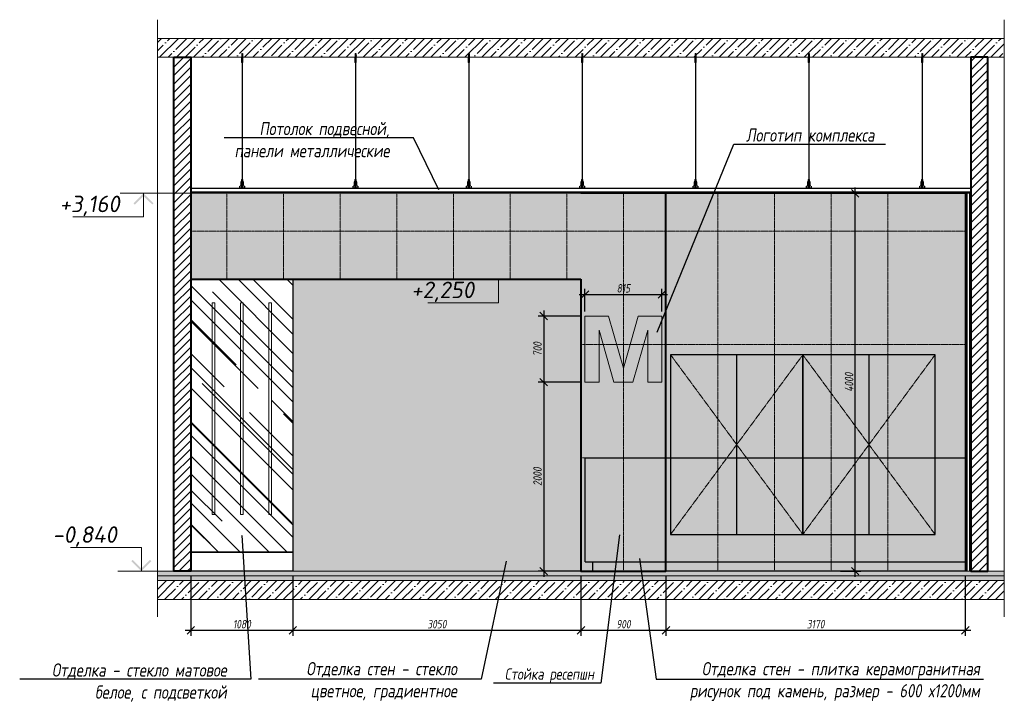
# Model space of a CAD drawing. Header units: millimetres. Extents: x 42571 to 146629, y -34435 to 73146.
# Tile 80 of 94: x 111277 to 121703, y 1776 to 8980. Entities that reach past the tile are written whole.
import ezdxf
from ezdxf import colors
from ezdxf.entities.mleader import LeaderData, LeaderLine
from ezdxf.math import Vec2, Vec3

# ---------------------------------------------------------------- set-up
doc = ezdxf.new("R2010")
doc.units = ezdxf.units.MM
doc.linetypes.add('( Hidden )', pattern=[0.375, 0.25, -0.125])
doc.linetypes.add('DASHDOT', pattern=[25.4, 12.7, -6.35, 0, -6.35])
doc.layers.get('Defpoints').update_dxf_attribs({"color": 31})
for name, color, linetype, lineweight in [('01 Остекление', 152, 'Continuous', 5), ('3_RC_Ceiling', 253, 'Continuous', 5), ('A-DETL-GENF', 7, 'Continuous', 5), ('dim_meb', 7, 'Continuous', 5), ('dim_obm', 94, 'Continuous', 9), ('dim_per', 250, 'Continuous', 9)]:
    doc.layers.add(name, color=color, linetype=linetype, lineweight=lineweight)
doc.layers.add('dim_razv', color=7, linetype='DASHDOT', lineweight=9, true_color=0x183018)
doc.styles.add('fl_iso paper', font='isocpeur.ttf', dxfattribs={"width": 0.8, "oblique": 10})
doc.styles.add('ГОСТ', font='isocpeur.ttf')
doc.dimstyles.new('In tre 1_50', dxfattribs={"dimtxt": 90, "dimasz": 80, "dimexe": 60, "dimexo": 50, "dimgap": 20, "dimtad": 1, "dimdec": 0, "dimrnd": 5, "dimzin": 0, "dimdsep": 46, "dimtxsty": 'fl_iso paper', "dimblk": 'OBLIQUE', "dimcen": 0, "dimdle": 60, "dimadec": 0, "dimazin": 0, "dimtfac": 1, "dimtdec": 0, "dimtofl": 0, "dimtmove": 1, "dimatfit": 1, "dimfxl": 40, "dimtolj": 1, "dimtzin": 0, "dimarcsym": 1})

# ---------------------------------------------------------------- blocks, each defined once
blk = doc.blocks.new('_Oblique')
at = {"color": 0, "linetype": 'ByBlock', "lineweight": -2}
blk.add_line((-0.5, -0.5), (0.5, 0.5), dxfattribs=at)
blk = doc.blocks.new('*D2133')
at = {"layer": 'Defpoints', "color": 0, "linetype": 'ByBlock', "transparency": 16777216}
for p in [(113090, 3143), (114170, 3143), (114170, 2517)]:
    blk.add_point(p, dxfattribs=at)
at = {"layer": 'dim_razv', "color": 0, "linetype": 'ByBlock', "lineweight": -2, "transparency": 16777216}
for p, q in [((113090, 3093), (113090, 2457)), ((114170, 3093), (114170, 2457)), ((113030, 2517), (114230, 2517))]:
    blk.add_line(p, q, dxfattribs=at)
at = {"layer": 'dim_razv', "color": 0, "linetype": 'ByBlock', "lineweight": -2, "transparency": 16777216, "xscale": 80, "yscale": 80, "zscale": 80, "rotation": 180}
blk.add_blockref('_Oblique', (113090, 2517), dxfattribs=at)
at = {"layer": 'dim_razv', "color": 0, "linetype": 'ByBlock', "lineweight": -2, "transparency": 16777216, "xscale": 80, "yscale": 80, "zscale": 80}
blk.add_blockref('_Oblique', (114170, 2517), dxfattribs=at)
at = {"layer": 'dim_razv', "color": 0, "linetype": 'ByBlock', "transparency": 16777216, "insert": (113630, 2582), "char_height": 90, "attachment_point": 5, "style": 'fl_iso paper'}
blk.add_mtext('\\A1;1080', dxfattribs=at)
blk = doc.blocks.new('*D2134')
at = {"layer": 'Defpoints', "color": 0, "linetype": 'ByBlock', "transparency": 16777216}
for p in [(114170, 3143), (117220, 3143), (117220, 2517)]:
    blk.add_point(p, dxfattribs=at)
at = {"layer": 'dim_razv', "color": 0, "linetype": 'ByBlock', "lineweight": -2, "transparency": 16777216}
for p, q in [((114170, 3093), (114170, 2457)), ((117220, 3093), (117220, 2457)), ((114110, 2517), (117280, 2517))]:
    blk.add_line(p, q, dxfattribs=at)
at = {"layer": 'dim_razv', "color": 0, "linetype": 'ByBlock', "lineweight": -2, "transparency": 16777216, "xscale": 80, "yscale": 80, "zscale": 80, "rotation": 180}
blk.add_blockref('_Oblique', (114170, 2517), dxfattribs=at)
at = {"layer": 'dim_razv', "color": 0, "linetype": 'ByBlock', "lineweight": -2, "transparency": 16777216, "xscale": 80, "yscale": 80, "zscale": 80}
blk.add_blockref('_Oblique', (117220, 2517), dxfattribs=at)
at = {"layer": 'dim_razv', "color": 0, "linetype": 'ByBlock', "transparency": 16777216, "insert": (115695, 2582), "char_height": 90, "attachment_point": 5, "style": 'fl_iso paper'}
blk.add_mtext('\\A1;3050', dxfattribs=at)
blk = doc.blocks.new('*D2135')
at = {"layer": 'Defpoints', "color": 0, "linetype": 'ByBlock', "transparency": 16777216}
for p in [(117220, 3143), (118120, 3143), (118120, 2517)]:
    blk.add_point(p, dxfattribs=at)
at = {"layer": 'dim_razv', "color": 0, "linetype": 'ByBlock', "lineweight": -2, "transparency": 16777216}
for p, q in [((117220, 3093), (117220, 2457)), ((118120, 3093), (118120, 2457)), ((117160, 2517), (118180, 2517))]:
    blk.add_line(p, q, dxfattribs=at)
at = {"layer": 'dim_razv', "color": 0, "linetype": 'ByBlock', "lineweight": -2, "transparency": 16777216, "xscale": 80, "yscale": 80, "zscale": 80, "rotation": 180}
blk.add_blockref('_Oblique', (117220, 2517), dxfattribs=at)
at = {"layer": 'dim_razv', "color": 0, "linetype": 'ByBlock', "lineweight": -2, "transparency": 16777216, "xscale": 80, "yscale": 80, "zscale": 80}
blk.add_blockref('_Oblique', (118120, 2517), dxfattribs=at)
at = {"layer": 'dim_razv', "color": 0, "linetype": 'ByBlock', "transparency": 16777216, "insert": (117670, 2582), "char_height": 90, "attachment_point": 5, "style": 'fl_iso paper'}
blk.add_mtext('\\A1;900', dxfattribs=at)
blk = doc.blocks.new('*D2136')
at = {"layer": 'Defpoints', "color": 0, "linetype": 'ByBlock', "transparency": 16777216}
for p in [(118120, 3143), (121290, 3143), (121290, 2517)]:
    blk.add_point(p, dxfattribs=at)
at = {"layer": 'dim_razv', "color": 0, "linetype": 'ByBlock', "lineweight": -2, "transparency": 16777216}
for p, q in [((118120, 3093), (118120, 2457)), ((121290, 3093), (121290, 2457)), ((118060, 2517), (121350, 2517))]:
    blk.add_line(p, q, dxfattribs=at)
at = {"layer": 'dim_razv', "color": 0, "linetype": 'ByBlock', "lineweight": -2, "transparency": 16777216, "xscale": 80, "yscale": 80, "zscale": 80, "rotation": 180}
blk.add_blockref('_Oblique', (118120, 2517), dxfattribs=at)
at = {"layer": 'dim_razv', "color": 0, "linetype": 'ByBlock', "lineweight": -2, "transparency": 16777216, "xscale": 80, "yscale": 80, "zscale": 80}
blk.add_blockref('_Oblique', (121290, 2517), dxfattribs=at)
at = {"layer": 'dim_razv', "color": 0, "linetype": 'ByBlock', "transparency": 16777216, "insert": (119705, 2582), "char_height": 90, "attachment_point": 5, "style": 'fl_iso paper'}
blk.add_mtext('\\A1;3170', dxfattribs=at)
blk = doc.blocks.new('*D2151')
at = {"layer": 'Defpoints', "color": 0, "linetype": 'ByBlock', "transparency": 16777216}
for p in [(119920, 7143), (120124, 7143), (119920, 3143)]:
    blk.add_point(p, dxfattribs=at)
at = {"layer": 'dim_razv', "color": 0, "linetype": 'ByBlock', "lineweight": -2, "transparency": 16777216}
for p, q in [((120124, 3083), (120124, 7203)), ((119970, 7143), (120184, 7143)), ((119970, 3143), (120184, 3143))]:
    blk.add_line(p, q, dxfattribs=at)
at = {"layer": 'dim_razv', "color": 0, "linetype": 'ByBlock', "lineweight": -2, "transparency": 16777216, "xscale": 80, "yscale": 80, "zscale": 80}
for p, rotation in [((120124, 7143), 90), ((120124, 3143), 270)]:
    blk.add_blockref('_Oblique', p, dxfattribs=dict(at, rotation=rotation))
at = {"layer": 'dim_razv', "color": 0, "linetype": 'ByBlock', "transparency": 16777216, "insert": (120059, 5143), "char_height": 90, "attachment_point": 5, "rotation": 90, "style": 'fl_iso paper'}
blk.add_mtext('\\A1;4000', dxfattribs=at)
blk = doc.blocks.new('*U1561')
at = {"layer": '3_RC_Ceiling', "ltscale": 20}
for p, q in [((490275, -64182), (490275, -64242)), ((490285, -64220), (490275, -64220)), ((490280, -64177), (490280, -64196)), ((490285, -64182), (490285, -64242)), ((490272, -64235), (490278, -64235)), ((490272, -64263), (490278, -64263)), ((490285, -64242), (490275, -64242)), ((490278, -64222), (490278, -64242)), ((490278, -64270), (490278, -64229)), ((490278, -65492), (490278, -64276)), ((490282, -64222), (490282, -64242)), ((490282, -64270), (490282, -64229)), ((490282, -64235), (490287, -64235)), ((490282, -64263), (490287, -64263)), ((490282, -65492), (490282, -64276)), ((490272, -65524), (490278, -65524)), ((490272, -65553), (490278, -65553)), ((490286, -65569), (490274, -65569)), ((490276, -65575), (490276, -65571)), ((490278, -65571), (490277, -65571)), ((490277, -65575), (490277, -65571)), ((490278, -65575), (490277, -65575)), ((490278, -65575), (490277, -65575)), ((490278, -65511), (490278, -65483)), ((490278, -65559), (490278, -65519)), ((490278, -65583), (490278, -65566)), ((490282, -65511), (490282, -65483)), ((490282, -65559), (490282, -65519)), ((490282, -65524), (490287, -65524)), ((490282, -65553), (490287, -65553)), ((490282, -65583), (490282, -65566)), ((490283, -65571), (490282, -65571)), ((490282, -65575), (490282, -65571)), ((490283, -65575), (490282, -65575)), ((490282, -65575), (490282, -65575)), ((490283, -65575), (490283, -65571)), ((490274, -65587), (490274, -65598)), ((490274, -65598), (490274, -65604)), ((490286, -65587), (490286, -65598)), ((490286, -65598), (490286, -65604))]:
    blk.add_line(p, q, dxfattribs=at)
at = {"layer": '3_RC_Ceiling', "ltscale": 20, "elevation": -5}
blk.add_lwpolyline([(490272, -64224), (490272, -64275, 0.311691), (490287, -64275), (490287, -64224, 0.333333)], format="xyb", close=True, dxfattribs=at)
at = {"layer": '3_RC_Ceiling', "ltscale": 20}
for points in [[(490282, -64230, 0.15158), (490282, -64229, 0.106977), (490281, -64229, 0.07462), (490281, -64228, 0.061287), (490280, -64228, 0.061287), (490279, -64228, 0.07462), (490278, -64229, 0.106977), (490278, -64229, 0.15158), (490278, -64230, 0.156429), (490278, -64230, 0.106977)], [(490282, -64269, -0.15158), (490282, -64270, -0.106977), (490281, -64270, -0.07462), (490281, -64271, -0.061287), (490280, -64271, -0.061287), (490279, -64271, -0.07462), (490278, -64270, -0.106977), (490278, -64270, -0.15158), (490278, -64269, -0.156429), (490278, -64269, -0.106977)], [(490282, -64230, -0.164855), (490282, -64230, -0.106977)], [(490282, -64269, -0.164855), (490282, -64269, -0.15158)], [(490287, -65525, -0.160742), (490294, -65538), (490294, -65568, 0.196304), (490301, -65586, -0.186577), (490302, -65588, 0.403263), (490303, -65589), (490303, -65589, 0.315299), (490305, -65588), (490305, -65588, -0.253979), (490306, -65587, -0.113914), (490307, -65587, -0.349227), (490308, -65588), (490308, -65590, -0.065543), (490308, -65592), (490306, -65597, -0.339454), (490296, -65604), (490263, -65604, -0.339454), (490254, -65597), (490252, -65592, -0.065543), (490252, -65590), (490252, -65588, -0.349227), (490253, -65587, -0.113914), (490254, -65587, -0.253979), (490255, -65588), (490255, -65588, 0.315299), (490256, -65589), (490256, -65589, 0.403263), (490258, -65588, -0.186577), (490259, -65586, 0.196304), (490266, -65568), (490266, -65538, -0.160742), (490272, -65525)], [(490282, -65519, 0.15158), (490282, -65519, 0.106977), (490281, -65518, 0.07462), (490281, -65518, 0.061287), (490280, -65518, 0.061287), (490279, -65518, 0.07462), (490278, -65518, 0.106977), (490278, -65519, 0.15158), (490278, -65519, 0.156429), (490278, -65520, 0.106977)], [(490282, -65559, -0.15158), (490282, -65559, -0.106977), (490281, -65560, -0.07462), (490281, -65560, -0.061287), (490280, -65560, -0.061287), (490279, -65560, -0.07462), (490278, -65560, -0.106977), (490278, -65559, -0.15158), (490278, -65559, -0.156429), (490278, -65558, -0.106977)], [(490282, -65519, -0.164855), (490282, -65520, -0.106977)], [(490282, -65558, -0.164855), (490282, -65559, -0.15158)], [(490286, -65589), (490286, -65589, 0.414214), (490287, -65588), (490287, -65587, 0.414214), (490286, -65587), (490273, -65587, 0.414214), (490273, -65587), (490273, -65588, 0.414214), (490273, -65589), (490274, -65589)], [(490286, -65596), (490286, -65596, -0.414214), (490287, -65596), (490287, -65597, -0.414214), (490286, -65598), (490273, -65598, -0.414214), (490273, -65597), (490273, -65596, -0.414214), (490273, -65596), (490274, -65596)], [(490286, -65604), (490286, -65605, -0.414214), (490283, -65608), (490277, -65608, -0.414214), (490274, -65605), (490274, -65604)]]:
    blk.add_lwpolyline(points, format="xyb", dxfattribs=at)
blk.add_lwpolyline([(490272, -65513), (490272, -65564, 0.311691), (490287, -65564), (490287, -65513, 0.333333)], format="xyb", close=True, dxfattribs=at)
at = {"layer": '3_RC_Ceiling', "ltscale": 20, "flags": 128}
blk.add_lwpolyline([(490286, -65587, -0.414214), (490286, -65586), (490287, -65586), (490287, -65573), (490286, -65573, -0.414214), (490286, -65573), (490286, -65568), (490274, -65568), (490274, -65573, -0.414214), (490274, -65573), (490273, -65573), (490273, -65586), (490274, -65586, -0.414214), (490274, -65587)], format="xyb", dxfattribs=at)
at = {"layer": '3_RC_Ceiling', "ltscale": 20, "const_width": 2.22}
blk.add_lwpolyline([(490308, -65585, -1), (490312, -65585), (490312, -65586, -0.267949), (490311, -65587, 0.57735), (490311, -65590, -0.267949), (490312, -65591), (490312, -65594, -0.267949), (490311, -65595, 0.57735), (490311, -65597, -0.267949), (490312, -65599), (490312, -65601, -0.267949), (490311, -65602, 0.57735), (490311, -65605, -0.267949), (490312, -65606), (490312, -65609, -0.414214), (490311, -65610), (490304, -65610, -0.247529), (490303, -65610, 0.247529), (490302, -65609), (490298, -65609, 0.247529), (490297, -65610, -0.247529), (490296, -65610), (490282, -65610, -0.267949), (490281, -65610, 0.57735), (490279, -65610, -0.267949), (490277, -65610), (490264, -65610, -0.247529), (490263, -65610, 0.247529), (490261, -65609), (490258, -65609, 0.247529), (490256, -65610, -0.247529), (490255, -65610), (490249, -65610, -0.414214), (490248, -65609), (490248, -65606, -0.267949), (490248, -65605, 0.57735), (490248, -65602, -0.267949), (490248, -65601), (490248, -65599, -0.267949), (490248, -65597, 0.57735), (490248, -65595, -0.267949), (490248, -65594), (490248, -65591, -0.267949), (490248, -65590, 0.57735), (490248, -65587, -0.267949), (490248, -65586), (490248, -65585, -1), (490252, -65585, -1)], format="xyb", dxfattribs=at)
at = {"layer": '3_RC_Ceiling', "ltscale": 20}
for centre in [(490280, -64238), (490280, -64258), (490280, -65528), (490280, -65548)]:
    blk.add_circle(centre, 1.6, dxfattribs=at)
for centre, radius, start, end in [((490280, -64248), 2.8, 131.8117, 228.1912), ((490280, -64248), 2.8, 131.8117, 228.1912), ((490280, -64248), 2.8, 48.191, 131.8117), ((490280, -64248), 2.8, 228.1912, 311.8118), ((490280, -64248), 2.8, 311.8118, 48.191), ((490277, -65571), 0.5, 90.0014, 180.0014), ((490277, -65575), 0.5, 180.0014, 270.0014), ((490280, -65538), 2.8, 131.8117, 228.1912), ((490280, -65538), 2.8, 131.8117, 228.1912), ((490280, -65538), 2.8, 48.191, 131.8117), ((490280, -65538), 2.8, 228.1912, 311.8118), ((490280, -65538), 2.8, 311.8118, 48.191), ((490283, -65571), 0.5, 0.0014, 90.0014), ((490283, -65575), 0.5, 270.0014, 0.0014), ((490279, -65582), 1.44, 219.6407, 243.4364), ((490280, -65581), 2.48, 243.4364, 258.3005), ((490278, -65583), 0.531, 180.0014, 219.6407), ((490280, -65580), 3.99, 258.3005, 270.0014), ((490280, -65580), 3.99, 270.0014, 281.7023), ((490280, -65581), 2.48, 281.7023, 296.5665), ((490281, -65582), 1.44, 296.5665, 320.3621), ((490281, -65583), 0.531, 320.3621, 0.0014)]:
    blk.add_arc(centre, radius, start, end, dxfattribs=at)
blk = doc.blocks.new('*U2157')
at = {"layer": '3_RC_Ceiling'}
blk.add_blockref('*U1561', (-490280, 65158, 3), dxfattribs=at)
blk = doc.blocks.new('*U2158')
at = {"color": 0, "linetype": 'ByBlock', "lineweight": -2, "transparency": 16777216}
for p in [(0, 0), (1200, 0), (2400, 0), (3600, 0), (4800, 0), (6000, 0), (7200, 0)]:
    blk.add_blockref('*U2157', p, dxfattribs=at)
blk = doc.blocks.new('*U752')
h = blk.add_hatch(color=256)
h.paths.add_polyline_path([(-1212, -212), (-1184, -240), (-1000, -57), (-1000, 0)])
h.paths.add_polyline_path([(-816, -240), (-788, -212), (-1000, 0), (-1000, -57)])
for p, q in [((-1500, 0), (0, 0)), ((-1000, 0), (-1000, -500)), ((-1000, -500), (-2500, -500))]:
    blk.add_line(p, q)
at = {"style": 'ГОСТ', "oblique": 10}
blk.add_attdef('ОТМЕТКА', (-2585, -400), '', height=350, dxfattribs=at)
blk = doc.blocks.new('*U751')
h = blk.add_hatch(color=256)
h.paths.add_polyline_path([(-1212, 212), (-1184, 240), (-1000, 57), (-1000, 0)])
h.paths.add_polyline_path([(-816, 240), (-788, 212), (-1000, 0), (-1000, 57)])
for p, q in [((-1000, 500), (-2500, 500)), ((-1000, 0), (-1000, 500)), ((-1500, 0), (0, 0))]:
    blk.add_line(p, q)
at = {"style": 'ГОСТ', "oblique": 10}
blk.add_attdef('ОТМЕТКА', (-2585, 600), '', height=350, dxfattribs=at)
blk = doc.blocks.new('*D2159')
at = {"layer": 'Defpoints', "color": 0, "transparency": 16777216}
for p in [(118077, 6072), (117262, 5843), (118077, 5843)]:
    blk.add_point(p, dxfattribs=at)
at = {"layer": 'dim_meb', "color": 0, "lineweight": -2, "transparency": 16777216}
for p, q in [((117202, 6072), (118137, 6072)), ((117262, 5893), (117262, 6132)), ((118077, 5893), (118077, 6132))]:
    blk.add_line(p, q, dxfattribs=at)
at = {"layer": 'dim_meb', "color": 0, "lineweight": -2, "transparency": 16777216, "xscale": 80, "yscale": 80, "zscale": 80, "rotation": 180}
blk.add_blockref('_Oblique', (117262, 6072), dxfattribs=at)
at = {"layer": 'dim_meb', "color": 0, "lineweight": -2, "transparency": 16777216, "xscale": 80, "yscale": 80, "zscale": 80}
blk.add_blockref('_Oblique', (118077, 6072), dxfattribs=at)
at = {"layer": 'dim_meb', "color": 0, "transparency": 16777216, "insert": (117670, 6137), "char_height": 90, "attachment_point": 5, "style": 'fl_iso paper'}
blk.add_mtext('\\A1;815', dxfattribs=at)
blk = doc.blocks.new('*D2162')
at = {"layer": 'Defpoints', "color": 0, "transparency": 16777216}
for p in [(117262, 5843), (116826, 5143), (117262, 5143)]:
    blk.add_point(p, dxfattribs=at)
at = {"layer": 'dim_meb', "color": 0, "lineweight": -2, "transparency": 16777216}
for p, q in [((117212, 5843), (116766, 5843)), ((116826, 5903), (116826, 5083)), ((117212, 5143), (116766, 5143))]:
    blk.add_line(p, q, dxfattribs=at)
at = {"layer": 'dim_meb', "color": 0, "lineweight": -2, "transparency": 16777216, "xscale": 80, "yscale": 80, "zscale": 80}
for p, rotation in [((116826, 5843), 90), ((116826, 5143), 270)]:
    blk.add_blockref('_Oblique', p, dxfattribs=dict(at, rotation=rotation))
at = {"layer": 'dim_meb', "color": 0, "transparency": 16777216, "insert": (116761, 5493), "char_height": 90, "attachment_point": 5, "rotation": 90, "style": 'fl_iso paper'}
blk.add_mtext('\\A1;700', dxfattribs=at)
blk = doc.blocks.new('*D2163')
at = {"layer": 'Defpoints', "color": 0, "transparency": 16777216}
for p in [(117262, 5143), (116826, 3143), (118077, 3143)]:
    blk.add_point(p, dxfattribs=at)
at = {"layer": 'dim_meb', "color": 0, "lineweight": -2, "transparency": 16777216}
for p, q in [((117212, 5143), (116766, 5143)), ((116826, 5203), (116826, 3083)), ((118027, 3143), (116766, 3143))]:
    blk.add_line(p, q, dxfattribs=at)
at = {"layer": 'dim_meb', "color": 0, "lineweight": -2, "transparency": 16777216, "xscale": 80, "yscale": 80, "zscale": 80}
for p, rotation in [((116826, 5143), 90), ((116826, 3143), 270)]:
    blk.add_blockref('_Oblique', p, dxfattribs=dict(at, rotation=rotation))
at = {"layer": 'dim_meb', "color": 0, "transparency": 16777216, "insert": (116761, 4143), "char_height": 90, "attachment_point": 5, "rotation": 90, "style": 'fl_iso paper'}
blk.add_mtext('\\A1;2000', dxfattribs=at)

msp = doc.modelspace()

# ---------------------------------------------------------------- hatches: boundary and pattern name
at = {"lineweight": 13}
h = msp.add_hatch(color=253, dxfattribs=at)
h.dxf.hatch_style = 1
h.set_gradient(color1=(109, 105, 221), color2=(240, 241, 245), name='INVCURVED')
h.paths.add_polyline_path([(114169.7, 6232.7), (117219.7, 6232.7), (117219.7, 3142.7), (114169.7, 3142.7)])
h = msp.add_hatch(color=253, dxfattribs=at)
h.dxf.hatch_style = 1
h.set_gradient(color1=(23, 82, 150), color2=(240, 241, 245), name='INVCURVED')
h.paths.add_polyline_path([(117262.2, 5142.7), (117262.2, 5842.7), (117512.2, 5842.7), (117669.7, 5292.7), (117827.2, 5842.7), (118077.2, 5842.7), (118077.2, 5142.7), (117927.2, 5142.7), (117927.2, 5692.7), (117769.7, 5142.7), (117569.7, 5142.7), (117412.2, 5692.7), (117412.2, 5142.7)])
at = {"layer": '01 Остекление', "linetype": 'ByBlock', "transparency": 33554534}
h = msp.add_hatch(dxfattribs=at)
h.set_pattern_fill('AR-RROOF', color=256, scale=15, angle=-45, style=0)
h.set_pattern_definition([(315, (257019.3, 202929.06), (862.1046, -323.2892), [5715, -762, 1905, -381]), (315, (257512.33, 202705.45), (88.9045, 627.7199), [1143, -125.73, 2286, -285.75]), (315, (257383, 203023.35), (1581.4231, -1220.4168), [3048, -533.4, 1524, -381])])
h.paths.add_polyline_path([(113089.7, 6232.7), (114169.7, 6232.7), (114169.7, 3342.7), (113089.7, 3342.7)])
at = {"layer": 'A-DETL-GENF'}
h = msp.add_hatch(dxfattribs=at)
h.set_pattern_fill('ANSI35', color=256, scale=20, style=0)
h.set_pattern_definition([(45, (-65505.75, 943.33), (-89.80256, 89.80256), []), (45, (-65415.95, 943.33), (-89.80256, 89.80256), [158.75, -31.75, 0, -31.75])])
h.paths.add_polyline_path([(112736.5, 8782.7), (112736.5, 8582.7), (121702.9, 8582.7), (121702.9, 8782.7)])
h = msp.add_hatch(dxfattribs=at)
h.set_pattern_fill('AR-CONC', color=256, style=0)
h.set_pattern_definition([(50, (-62032.05, -4698.49), (182.18467, -15.93909), [19.05, -209.55]), (355, (-62032.05, -4698.5), (-35.24342, 191.05685), [15.24, -167.64058]), (100.45144, (-62016.87, -4699.82), (146.94125, 175.11775), [16.19, -178.09024]), (46.1842, (-62032.05, -4647.7), (271.07904, -42.04233), [28.575, -314.325]), (96.63556, (-62009.46, -4651.2), (237.40413, 247.42612), [24.28502, -267.1356]), (351.18415, (-62032.05, -4647.7), (237.40413, 247.42612), [22.85997, -251.45973]), (21, (-62006.65, -4660.39), (151.61439, -102.2652), [19.05, -209.55]), (326, (-62006.65, -4660.4), (61.80203, 184.18797), [15.24, -167.64]), (71.45144, (-61994.02, -4668.91), (213.41642, 81.92277), [16.19, -178.08994]), (37.5, (-62032.054, -4698.49), (3.088603, 84.55504), [0, -165.608, 0, -170.18, 0, -168.275]), (7.5, (-62032.05, -4698.49), (66.819663, 100.180575), [0, -97.028, 0, -161.798, 0, -64.135]), (327.5, (-62088.696, -4698.49), (135.590595, -5.728744), [0, -63.5, 0, -198.12, 0, -262.89]), (317.5, (-62114.1, -4698.49), (148.12918, 25.42649), [0, -82.55, 0, -131.572, 0, -186.69])])
h.paths.add_polyline_path([(112736.5, 3142.7), (112736.5, 3092.7), (121702.9, 3092.7), (121702.9, 3142.7)])
h = msp.add_hatch(dxfattribs=at)
h.set_pattern_fill('ANSI35', color=256, scale=10, style=0)
h.set_pattern_definition([(45, (-62032.054, -4698.49), (-44.90128, 44.90128), []), (45, (-61987.15, -4698.49), (-44.90128, 44.90128), [79.375, -15.875, 0, -15.875])])
h.paths.add_polyline_path([(112736.5, 3092.7), (112736.5, 3042.7), (121702.9, 3042.7), (121702.9, 3092.7)])
h = msp.add_hatch(dxfattribs=at)
h.set_pattern_fill('ANSI35', color=256, scale=20, style=0)
h.set_pattern_definition([(45, (-62032.05, -4698.49), (-89.80256, 89.80256), []), (45, (-61942.25, -4698.49), (-89.80256, 89.80256), [158.75, -31.75, 0, -31.75])])
h.paths.add_polyline_path([(112736.5, 3042.7), (112736.5, 2842.7), (121702.9, 2842.7), (121702.9, 3042.7)])
at = {"layer": 'dim_razv', "linetype": 'ByBlock', "true_color": 0x4c4a44}
h = msp.add_hatch(dxfattribs=at)
h.set_pattern_fill('ANSI31', color=59, scale=20)
h.set_pattern_definition([(45, (-59931.54, 202929.06), (-44.90128, 44.90128), [])])
h.paths.add_polyline_path([(112910.4, 8582.7), (113089.7, 8582.7), (113089.7, 3142.7), (112910.4, 3142.7)])
h = msp.add_hatch(dxfattribs=at)
h.set_pattern_fill('ANSI31', color=59, scale=20)
h.set_pattern_definition([(45, (-59991.54, 202929.06), (-44.90128, 44.90128), [])])
h.paths.add_polyline_path([(121528.9, 8582.7), (121349.7, 8582.7), (121349.7, 3142.7), (121528.9, 3142.7)])
at = {"layer": 'dim_razv', "true_color": 0xffffff, "transparency": 33554687}
h = msp.add_hatch(dxfattribs=at)
h.set_pattern_fill('AR-SAND', scale=3, angle=315)
h.paths.add_polyline_path([(113089.7, 6232.7), (113089.7, 7142.7), (121289.7, 7142.7), (121289.7, 3142.7), (117219.7, 3142.7), (117219.7, 6232.7)])

# ---------------------------------------------------------------- linework, layer by layer
at = {"lineweight": 13}
for points in [[(121702.9, 8782.7), (112736.5, 8782.7)], [(112736.5, 8582.7), (121702.9, 8582.7)], [(121702.9, 3142.7), (112736.5, 3142.7)], [(112736.5, 3092.7), (121702.9, 3092.7)], [(112736.5, 3092.7), (121702.9, 3092.7)], [(121702.9, 3042.7), (112736.5, 3042.7)], [(121702.9, 3042.7), (112736.5, 3042.7)], [(112736.5, 2842.7), (121702.9, 2842.7)]]:
    msp.add_lwpolyline(points, dxfattribs=at)
at = {"lineweight": 40}
for points in [[(112910.4, 8582.7), (113089.7, 8582.7), (113089.7, 3142.7), (112910.4, 3142.7)], [(121528.9, 8582.7), (121349.7, 8582.7), (121349.7, 3142.7), (121528.9, 3142.7)]]:
    msp.add_lwpolyline(points, close=True, dxfattribs=at)
at = {"linetype": 'ByBlock'}
for points in [[(113089.7, 7157.7), (121349.7, 7157.7), (121349.7, 7192.7), (113089.7, 7192.7)], [(113089.7, 7157.7), (121349.7, 7157.7), (121349.7, 7142.7), (113089.7, 7142.7)], [(118869.7, 3532.7), (118869.7, 5432.7)], [(120269.7, 5432.7), (120269.7, 3532.7)], [(117263.7, 3242.7), (117263.7, 4342.7), (121289.7, 4342.7), (121289.7, 3142.7), (117343.7, 3142.7)], [(117263.7, 3242.7), (121289.7, 3242.7), (121289.7, 3142.7)], [(117263.7, 3242.7), (117343.7, 3242.7), (117343.7, 3142.7)]]:
    msp.add_lwpolyline(points, dxfattribs=at)
at = {"linetype": 'ByBlock', "lineweight": 40}
for points in [[(113089.7, 7142.7), (113089.7, 6232.7), (117219.7, 6232.7)], [(117219.7, 6232.7), (117219.7, 3142.7), (118119.7, 3142.7), (118119.7, 7142.7), (117219.7, 7142.7)]]:
    msp.add_lwpolyline(points, dxfattribs=at)
at = {"linetype": 'ByBlock'}
for points in [[(118119.7, 7142.7), (121289.7, 7142.7), (121289.7, 3142.7), (118119.7, 3142.7)], [(113089.7, 6232.7), (114169.7, 6232.7), (114169.7, 3342.7), (113089.7, 3342.7)], [(118119.7, 3142.7), (118119.7, 3142.7), (118119.7, 6232.7), (118119.7, 6232.7)], [(118169.7, 3532.7), (119569.7, 3532.7), (119569.7, 5432.7), (118169.7, 5432.7)], [(119569.7, 3532.7), (120969.7, 3532.7), (120969.7, 5432.7), (119569.7, 5432.7)], [(113089.7, 3342.7), (114169.7, 3342.7), (114169.7, 3142.7), (113089.7, 3142.7)]]:
    msp.add_lwpolyline(points, close=True, dxfattribs=at)
at = {"lineweight": 40}
msp.add_lwpolyline([(121304.7, 3142.7), (121304.7, 7142.7)], dxfattribs=at)
at = {"lineweight": 30}
msp.add_lwpolyline([(121338.7, 3142.7), (121338.7, 7142.7)], dxfattribs=at)
at = {"color": 253, "linetype": '( Hidden )', "lineweight": 13, "ltscale": 15}
for points in [[(118169.7, 5432.7), (118869.7, 4482.7), (118169.7, 3532.7)], [(119569.7, 5432.7), (118869.7, 4482.7), (119569.7, 3532.7)], [(119569.7, 5432.7), (120269.7, 4482.7), (119569.7, 3532.7)], [(120969.7, 5432.7), (120269.7, 4482.7), (120969.7, 3532.7)]]:
    msp.add_lwpolyline(points, dxfattribs=at)
at = {"layer": 'dim_meb'}
for points in [[(112736.5, 8980.3), (112736.5, 2660.8)], [(121702.9, 8980.3), (121702.9, 2660.8)]]:
    msp.add_lwpolyline(points, dxfattribs=at)
for points in [[(113089.7, 6232.7), (113089.7, 7142.7), (121289.7, 7142.7), (121289.7, 3142.7), (117219.7, 3142.7), (117219.7, 6232.7)], [(114169.7, 6232.7), (117219.7, 6232.7), (117219.7, 3142.7), (114169.7, 3142.7)], [(117262.2, 5142.7), (117262.2, 5842.7), (117512.2, 5842.7), (117669.7, 5292.7), (117827.2, 5842.7), (118077.2, 5842.7), (118077.2, 5142.7), (117927.2, 5142.7), (117927.2, 5692.7), (117769.7, 5142.7), (117569.7, 5142.7), (117412.2, 5692.7), (117412.2, 5142.7)]]:
    msp.add_lwpolyline(points, close=True, dxfattribs=at)
at = {"layer": 'dim_razv', "color": 253, "ltscale": 0.3, "transparency": 33554687}
for points in [[(113469.7, 7142.7), (113469.7, 6232.7)], [(114069.7, 7142.7), (114069.7, 6232.7)], [(114669.7, 7142.7), (114669.7, 6232.7)], [(115269.7, 7142.7), (115269.7, 6232.7)], [(115869.7, 7142.7), (115869.7, 6232.7)], [(116469.7, 7142.7), (116469.7, 6232.7)], [(117069.7, 7142.7), (117069.7, 6232.7)], [(117669.7, 7142.7), (117669.7, 3142.7)], [(118669.7, 7142.7), (118669.7, 3142.7)], [(119269.7, 7142.7), (119269.7, 3142.7)], [(119869.7, 7142.7), (119869.7, 3142.7)], [(120469.7, 7142.7), (120469.7, 3142.7)], [(113089.7, 6742.7), (121289.7, 6742.7)], [(117219.7, 5542.7), (121289.7, 5542.7)], [(117219.7, 4342.7), (121289.7, 4342.7)]]:
    msp.add_lwpolyline(points, dxfattribs=at)
at = {"layer": 'dim_razv', "color": 40, "linetype": 'ByBlock', "true_color": 0xffc20a}
for points in [[(113314.7, 5982.7), (113344.7, 5982.7), (113344.7, 3742.7), (113314.7, 3742.7)], [(113614.7, 5982.7), (113644.7, 5982.7), (113644.7, 3742.7), (113614.7, 3742.7)], [(113944.7, 5982.7), (113914.7, 5982.7), (113914.7, 3742.7), (113944.7, 3742.7)]]:
    msp.add_lwpolyline(points, close=True, dxfattribs=at)

# ---------------------------------------------------------------- block references
at = {"linetype": 'ByBlock'}
msp.add_blockref('*U2158', (113633.5, 7645.2, -2.5), dxfattribs=at)
at = {"layer": 'dim_obm', "color": 0, "ltscale": 100}
ref = msp.add_blockref('*U752', (113089.7, 7142.7), dxfattribs=dict(at, xscale=0.5000000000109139, yscale=0.5000000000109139, zscale=0.5000000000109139))
ref.add_attrib('ОТМЕТКА', '+3,160', (111700.9, 6942.7), dxfattribs={"layer": '0', "height": 175, "style": 'ГОСТ', "oblique": 10})
ref = msp.add_blockref('*U752', (116848.3, 6232.7), dxfattribs=dict(at, xscale=0.5000000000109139, yscale=0.5000000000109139, zscale=0.5000000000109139))
ref.add_attrib('ОТМЕТКА', '+2,250', (115424.5, 6032.7), dxfattribs={"layer": '0', "height": 175, "style": 'ГОСТ', "oblique": 10})
ref = msp.add_blockref('*U751', (113065.9, 3142.7), dxfattribs=dict(at, xscale=0.5000000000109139, yscale=0.5000000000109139, zscale=0.5000000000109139))
ref.add_attrib('ОТМЕТКА', '-0,840', (111624.7, 3442.7), dxfattribs={"layer": '0', "height": 175, "style": 'ГОСТ', "oblique": 10})

# ---------------------------------------------------------------- dimensions: what is measured, and where the dimension line sits
at = {"layer": 'dim_meb'}
dim = msp.add_linear_dim(base=(118077.2, 6071.7), p1=(117262.2, 5842.7), p2=(118077.2, 5842.7), dimstyle='In tre 1_50', dxfattribs=at)
dim.commit()
dim.dimension.update_dxf_attribs({"geometry": '*D2159', "text_midpoint": (117669.7, 6136.7)})
for base, p1, p2, picture, middle in [((116826, 5142.7), (117262.2, 5842.7), (117262.2, 5142.7), '*D2162', (116761, 5492.7)), ((116826, 3142.7), (117262.2, 5142.7), (118077.2, 3142.7), '*D2163', (116761, 4142.7))]:
    dim = msp.add_linear_dim(base=base, p1=p1, p2=p2, angle=90, dimstyle='In tre 1_50', dxfattribs=at)
    dim.commit()
    dim.dimension.update_dxf_attribs({"geometry": picture, "text_midpoint": middle})
at = {"layer": 'dim_razv', "linetype": 'ByBlock'}
dim = msp.add_linear_dim(base=(120123.7, 7142.7), p1=(119920.1, 3142.7), p2=(119920.1, 7142.7), angle=90, dimstyle='In tre 1_50', dxfattribs=at)
dim.commit()
dim.dimension.update_dxf_attribs({"geometry": '*D2151', "text_midpoint": (120058.7, 5142.7)})
for base, p1, p2, picture, middle in [((114169.7, 2517.1), (113089.7, 3142.7), (114169.7, 3142.7), '*D2133', (113629.7, 2582.1)), ((117219.7, 2517.1), (114169.7, 3142.7), (117219.7, 3142.7), '*D2134', (115694.7, 2582.1)), ((118119.7, 2517.1), (117219.7, 3142.7), (118119.7, 3142.7), '*D2135', (117669.7, 2582.1)), ((121289.7, 2517.1), (118119.7, 3142.7), (121289.7, 3142.7), '*D2136', (119704.7, 2582.1))]:
    dim = msp.add_linear_dim(base=base, p1=p1, p2=p2, dimstyle='In tre 1_50', dxfattribs=at)
    dim.commit()
    dim.dimension.update_dxf_attribs({"geometry": picture, "text_midpoint": middle})

# ---------------------------------------------------------------- leaders
at = {"layer": 'dim_per', "linetype": 'ByBlock'}
ml = msp.add_multileader_mtext('Standard', dxfattribs=at)
ml.set_content('Потолок подвесной, \\Pпанели металлические', color=256, style='fl_iso paper')
ml.set_leader_properties()
ml.build(insert=Vec2(0, 0))
ml.multileader.update_dxf_attribs({"text_left_attachment_type": 6, "text_right_attachment_type": 6, "dogleg_length": 252.8})
ctx = ml.context
ctx.base_point, ctx.char_height, ctx.plane_origin = Vec3(113594.6, 7729.8), 140, Vec3(115718, 10054.2)
ctx.left_attachment, ctx.right_attachment, ctx.text_align_type = 6, 6, 2
notes = []
notes.append((ctx, [(1, (1, 1, 0), (115447.8, 7729.8), (-1, 0), 252.8, [(0, [(115718, 7176.2)], 0, [])])]))
ctx.mtext.insert, ctx.mtext.alignment, ctx.mtext.flow_direction = Vec3(115193.1, 7897.8), 3, 5
ml = msp.add_multileader_mtext('Standard', dxfattribs=at)
ml.set_content('Логотип комплекса', color=256, style='fl_iso paper')
ml.set_leader_properties()
ml.build(insert=Vec2(0, 0))
ml.multileader.update_dxf_attribs({"text_left_attachment_type": 6, "text_right_attachment_type": 6, "dogleg_length": 252.8})
ctx = ml.context
ctx.base_point, ctx.char_height, ctx.plane_origin = Vec3(118956.9, 7661.3), 140, Vec3(127055.3, 2996.3)
ctx.left_attachment, ctx.right_attachment, ctx.text_align_type = 6, 6, 2
notes.append((ctx, [(1, (1, 1, 0), (118840.6, 7661.3), (1, 0), 116.4, [(0, [(118025.5, 5668)], 0, [])])]))
ctx.mtext.insert, ctx.mtext.width, ctx.mtext.alignment, ctx.mtext.flow_direction = Vec3(120327.6, 7829.3), 1871.021, 3, 5
ml = msp.add_multileader_mtext('Standard', dxfattribs=at)
ml.set_content('Отделка - стекло матовое белое, с подсветкой', color=256, style='fl_iso paper')
ml.set_leader_properties()
ml.build(insert=Vec2(0, 0))
ml.multileader.update_dxf_attribs({"text_left_attachment_type": 6, "text_right_attachment_type": 6, "dogleg_length": 252.8})
ctx = ml.context
ctx.base_point, ctx.char_height, ctx.plane_origin = Vec3(111489.4, 1998.6), 140, Vec3(114956.3, 4110.4)
ctx.left_attachment, ctx.right_attachment, ctx.text_align_type = 6, 6, 2
notes.append((ctx, [(1, (1, 1, 0), (113724.4, 1998.6), (-1, 0), 252.8, [(0, [(113629.2, 3526)], 0, [])])]))
ctx.mtext.insert, ctx.mtext.width, ctx.mtext.alignment, ctx.mtext.flow_direction = Vec3(113469.7, 2166.6), 2170.478, 3, 5
ml = msp.add_multileader_mtext('Standard', dxfattribs=at)
ml.set_content('Стойка ресепшн', color=256, style='fl_iso paper')
ml.set_leader_properties()
ml.build(insert=Vec2(0, 0))
ml.multileader.update_dxf_attribs({"text_left_attachment_type": 6, "text_right_attachment_type": 6, "dogleg_length": 252.8})
ctx = ml.context
ctx.base_point, ctx.char_height, ctx.plane_origin = Vec3(116385.6, 1958.5), 120, Vec3(123688.8, -1108.5)
ctx.left_attachment, ctx.right_attachment, ctx.text_align_type = 6, 6, 2
notes.append((ctx, [(0, (1, 1, 0), (117429.8, 1958.5), (-1, 0), 68.6, [(0, [(117628.8, 3530)], 0, [])])]))
ctx.mtext.insert, ctx.mtext.width, ctx.mtext.alignment, ctx.mtext.flow_direction = Vec3(117359.2, 2114.5), 1871.021, 3, 5
ml = msp.add_multileader_mtext('Standard', dxfattribs=at)
ml.set_content('Отделка стен - стекло цветное, градиентное', color=256, style='fl_iso paper')
ml.set_leader_properties()
ml.build(insert=Vec2(0, 0))
ml.multileader.update_dxf_attribs({"text_left_attachment_type": 6, "text_right_attachment_type": 6, "dogleg_length": 252.8})
ctx = ml.context
ctx.base_point, ctx.char_height, ctx.plane_origin = Vec3(114203.2, 1998.6), 140, Vec3(116429.4, 3252.2)
ctx.left_attachment, ctx.right_attachment, ctx.text_align_type = 6, 6, 2
notes.append((ctx, [(1, (1, 1, 0), (116162, 1998.6), (-1, 0), 252.8, [(0, [(116429.4, 3252.2)], 0, [])])]))
ctx.mtext.insert, ctx.mtext.width, ctx.mtext.alignment, ctx.mtext.flow_direction = Vec3(115907.2, 2180.6), 2080.245, 3, 5
ml = msp.add_multileader_mtext('Standard', dxfattribs=at)
ml.set_content('Отделка стен - плитка керамогранитная\\Pрисунок под камень, размер - 600 х1200мм', color=256, style='fl_iso paper')
ml.set_leader_properties()
ml.build(insert=Vec2(0, 0))
ml.multileader.update_dxf_attribs({"text_left_attachment_type": 6, "text_right_attachment_type": 6, "dogleg_length": 252.8})
ctx = ml.context
ctx.base_point, ctx.char_height, ctx.plane_origin = Vec3(118270.9, 1998.6), 140, Vec3(118410.4, 3544)
ctx.left_attachment, ctx.right_attachment, ctx.text_align_type = 6, 6, 2
notes.append((ctx, [(0, (1, 1, 0), (118018.2, 1998.6), (1, 0), 252.8, [(0, [(117840.3, 3279.7)], 0, [])])]))
ctx.mtext.insert, ctx.mtext.alignment, ctx.mtext.flow_direction = Vec3(121443.9, 2180.6), 3, 5
for ctx, leaders in notes:
    for number, flags, end, landing, length, lines in leaders:
        leader = LeaderData()
        leader.index, (leader.has_last_leader_line, leader.has_dogleg_vector, leader.attachment_direction) = number, flags
        leader.last_leader_point, leader.dogleg_vector, leader.dogleg_length = Vec3(end), Vec3(landing), length
        for number, points, colour, breaks in lines:
            line = LeaderLine()
            line.index, line.vertices, line.color, line.breaks = number, Vec3.list(points), colors.encode_raw_color(colour), breaks
            leader.lines.append(line)
        ctx.leaders.append(leader)

doc.saveas('drawing.dxf')
